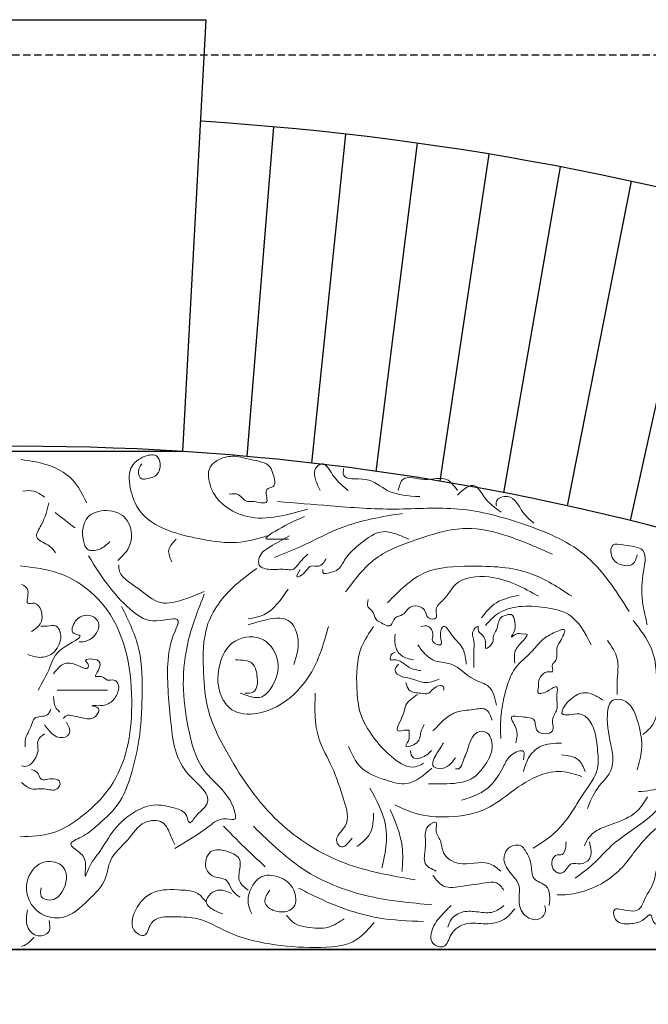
# Model space of a CAD drawing. Extents: x 0 to 286551, y -50 to 581131.
# Tile 28 of 207: x 101284 to 101825, y 559490 to 560338. Entities that reach past the tile are written whole.
import ezdxf

# ---------------------------------------------------------------- set-up
doc = ezdxf.new("R2010")
doc.units = 0
doc.header["$MEASUREMENT"] = 0
doc.linetypes.add('HIDDEN', pattern=[9.525, 6.35, -3.175])
for name, color, linetype in [('0.13', 5, 'CONTINUOUS'), ('0.18', 1, 'CONTINUOUS'), ('0.25', 2, 'CONTINUOUS')]:
    doc.layers.add(name, color=color, linetype=linetype)
doc.layers.add('0.15 GRIJS', color=252, linetype='CONTINUOUS', lineweight=15)
doc.layers.add('HULPLIJNEN', color=252, linetype='CONTINUOUS', plot=False)

msp = doc.modelspace()

# ---------------------------------------------------------------- linework, layer by layer
at = {"layer": '0.13'}
for points in [[(101479.83, 559962.1), (101502.71, 560246.19)], [(101535.45, 559956.4), (101564.83, 560239.9)], [(101590.89, 559949.29), (101626.76, 560232.05)], [(101646.12, 559940.77), (101688.46, 560222.65)], [(101701.09, 559930.86), (101749.88, 560211.7)], [(101755.77, 559919.55), (101810.99, 560199.21)], [(101810.13, 559906.86), (101871.74, 560185.2)]]:
    msp.add_lwpolyline(points, dxfattribs=at)
msp.add_arc((101283.91, 557775.68), 2480.18, 56.22258, 86.38162, dxfattribs=at)
at = {"layer": '0.15 GRIJS'}
for points, knots in [([(101496.81, 559893.58), (101488.2, 559891.11), (101469.92, 559885.86), (101441.86, 559890.4), (101413.95, 559896.41), (101388.55, 559908.94), (101379.09, 559931.29), (101376.5, 559952.22), (101389.08, 559962.59), (101402.51, 559964.66), (101405.86, 559954.83), (101403.26, 559945.03), (101395.07, 559943.1), (101387.59, 559941.96), (101385.17, 559949.86), (101387.78, 559953.8), (101389.09, 559955.78)], [0, 0, 0, 0, 26.593321, 56.441795, 83.244926, 113.662667, 135.256809, 154.751872, 170.564581, 180.780186, 187.850361, 197.542867, 207.544742, 211.259566, 218.329939, 225.400311, 225.400311, 225.400311, 225.400311]), ([(101341.63, 559922.13), (101338.11, 559929.37), (101330.5, 559944.99), (101307.67, 559956.22), (101291.95, 559958.45), (101285.23, 559959.4)], [0, 0, 0, 0, 23.601061, 50.986896, 71.420538, 71.420538, 71.420538, 71.420538]), ([(101532.1, 559916.79), (101523.54, 559914.28), (101506.68, 559909.33), (101481.15, 559908.01), (101462.07, 559917.11), (101451.24, 559928.35), (101446.96, 559939.72), (101445.34, 559951.68), (101455.02, 559960.12), (101468.13, 559963.71), (101482.8, 559958.89), (101499.12, 559956.93), (101502.61, 559945.89), (101505.65, 559935.43), (101493.21, 559934.62), (101501.22, 559918.27), (101486.68, 559924.09), (101477.49, 559922.35), (101473.59, 559930.64), (101467.38, 559929.7), (101465.23, 559929.76), (101464.31, 559929.78)], [0, 0, 0, 0, 26.803132, 52.806579, 74.405955, 88.209222, 98.208055, 111.204764, 120.396541, 133.917957, 149.949541, 167.884895, 174.955268, 185.166844, 191.396352, 201.607929, 214.609492, 218.324316, 229.659133, 233.373957, 236.159915, 236.159915, 236.159915, 236.159915]), ([(101566.96, 559932.9), (101562.3, 559936.54), (101554.39, 559942.73), (101546.66, 559958.99), (101536.69, 559951.3), (101538.44, 559941.69), (101541.28, 559935.91), (101542.77, 559932.9)], [0, 0, 0, 0, 19.000028, 32.300267, 39.018204, 48.421019, 58.651448, 58.651448, 58.651448, 58.651448]), ([(101628.77, 559927.53), (101618.71, 559928.09), (101601.29, 559929.07), (101585.28, 559945.75), (101561.71, 559940.67), (101562.71, 559949.73), (101562.92, 559951.71)], [0, 0, 0, 0, 28.726335, 49.75799, 68.997553, 74.370591, 74.370591, 74.370591, 74.370591]), ([(101661.02, 559932.9), (101658.12, 559936.82), (101651.13, 559946.29), (101633.42, 559939.5), (101613.64, 559947.4), (101610.92, 559936.68), (101609.96, 559932.9)], [0, 0, 0, 0, 13.300087, 32.112893, 50.925698, 61.156127, 61.156127, 61.156127, 61.156127]), ([(101698.65, 559914.1), (101693.43, 559917.83), (101684.97, 559923.87), (101675.63, 559942.01), (101666.36, 559933.67), (101661.02, 559928.87)], [0, 0, 0, 0, 19.973276, 32.359353, 49.195331, 49.195331, 49.195331, 49.195331]), ([(101305.21, 559926.96), (101302.25, 559929.19), (101296.72, 559933.37), (101289.88, 559932.6), (101286.7, 559932.25)], [0, 0, 0, 0, 10.657479, 19.911627, 19.911627, 19.911627, 19.911627]), ([(101309.13, 559922.13), (101307.64, 559916), (101305.33, 559906.47), (101294.81, 559891.1), (101308.7, 559886.92), (101312.96, 559881.54), (101314.87, 559879.14)], [0, 0, 0, 0, 20.247165, 31.431448, 43.097662, 52.558299, 52.558299, 52.558299, 52.558299]), ([(101808.86, 559828.6), (101797.33, 559846.71), (101775.13, 559881.6), (101718.25, 559904.91), (101663.29, 559919.97), (101606.89, 559915.33), (101554.97, 559919.24), (101521.27, 559922.03), (101506.1, 559923.29)], [0, 0, 0, 0, 62.787127, 120.928021, 178.145364, 232.938536, 288.729804, 334.387179, 334.387179, 334.387179, 334.387179]), ([(101726.87, 559904.7), (101723.54, 559907.52), (101715.46, 559914.37), (101709.27, 559930.66), (101693.73, 559925.93), (101694.42, 559920.9), (101694.62, 559919.47)], [0, 0, 0, 0, 13.300239, 32.300419, 42.533822, 46.5636, 46.5636, 46.5636, 46.5636]), ([(101368.39, 559872.45), (101372.64, 559876.46), (101382.69, 559885.97), (101379.2, 559910.32), (101359.15, 559917.44), (101338.83, 559911.55), (101336.94, 559893.85), (101341.54, 559880.01), (101353.73, 559881.32), (101358.87, 559886.08), (101361.7, 559888.69)], [0, 0, 0, 0, 17.01435, 40.26235, 57.83459, 75.065813, 95.491744, 104.038467, 113.597125, 125.263463, 125.263463, 125.263463, 125.263463]), ([(101613.83, 559913.07), (101596.11, 559910.16), (101565.15, 559905.08), (101530.62, 559885.86), (101510.79, 559877.98), (101503.32, 559875.01)], [0, 0, 0, 0, 53.388746, 93.276699, 117.421302, 117.421302, 117.421302, 117.421302]), ([(101529.32, 559910.29), (101524.28, 559908.22), (101515.4, 559904.55), (101491.15, 559890.39), (101504.62, 559891.05), (101510.44, 559890.91), (101515.39, 559890.79)], [0, 0, 0, 0, 21.599377, 38.132061, 40.918339, 56.70618, 56.70618, 56.70618, 56.70618]), ([(101545.11, 559864.8), (101544.95, 559863.73), (101544.44, 559860.17), (101552.53, 559862.17), (101559.71, 559864.54), (101565.24, 559877.09), (101578.14, 559887.59), (101593.96, 559899.94), (101609.25, 559895), (101616.35, 559892.06), (101619.4, 559890.79)], [0, 0, 0, 0, 2.785132, 9.285914, 16.358193, 27.691482, 46.075037, 68.089356, 81.385838, 91.387792, 91.387792, 91.387792, 91.387792]), ([(101742.92, 559877.8), (101730.15, 559883.48), (101706.49, 559894), (101666.14, 559903.63), (101627.75, 559891.34), (101588.57, 559877.42), (101572.52, 559855.91), (101564.61, 559845.31)], [0, 0, 0, 0, 42.076722, 77.960541, 120.770528, 160.65839, 199.444622, 199.444622, 199.444622, 199.444622]), ([(101418.8, 559890.79), (101415.82, 559887.84), (101410.05, 559882.13), (101413.45, 559874.83), (101415.09, 559871.3)], [0, 0, 0, 0, 11.333106, 21.917899, 21.917899, 21.917899, 21.917899]), ([(101516.32, 559893.58), (101510.77, 559890.65), (101501.4, 559885.71), (101489.93, 559878.08), (101489.07, 559866.3), (101501.39, 559864.01), (101510.08, 559865.51), (101520.54, 559863.53), (101525.37, 559871.84), (101529.86, 559875.81), (101532.1, 559877.8)], [0, 0, 0, 0, 19.121212, 32.252419, 38.750773, 48.752647, 61.754211, 68.255313, 77.44709, 86.638868, 86.638868, 86.638868, 86.638868]), ([(101824.55, 559817.14), (101823.15, 559822.92), (101819.69, 559837.18), (101819.25, 559856.89), (101826.28, 559884.4), (101807.26, 559884.74), (101792.17, 559888.43), (101793.06, 559872.7), (101801.96, 559868.27), (101812.65, 559867), (101814.8, 559873.7), (101815.96, 559877.28)], [0, 0, 0, 0, 17.572192, 43.344645, 64.208215, 82.084146, 90.678151, 102.950686, 111.802965, 120.397289, 130.292655, 130.292655, 130.292655, 130.292655]), ([(101343.14, 559876.42), (101349.01, 559867.05), (101359.9, 559849.67), (101379.46, 559828.92), (101397.8, 559816.76), (101424.34, 559825.89), (101413.68, 559803.68), (101409.65, 559777.14), (101414.16, 559732.54), (101418.46, 559691.95), (101451.37, 559669.64), (101441.58, 559657.58), (101436.64, 559654.16), (101429.62, 559642.73), (101427.86, 559656.16), (101415.19, 559659.75), (101399.93, 559663.62), (101380.8, 559655.72), (101364.73, 559642.08), (101353.97, 559621.65), (101344.89, 559612.37), (101339.04, 559595.42), (101342.17, 559614.54), (101336.13, 559620.77), (101323.86, 559628.79), (101340.12, 559634.82), (101351.42, 559644.96), (101371.23, 559661.6), (101380.65, 559689.11), (101388.13, 559720.43), (101389.56, 559755.89), (101389.78, 559796.2), (101377.59, 559820.76), (101371.55, 559832.94)], [0, 0, 0, 0, 33.234119, 61.643898, 83.57379, 102.044852, 111.310641, 140.381905, 192.162702, 238.489168, 268.199553, 272.637599, 281.424836, 290.212225, 296.971468, 308.545883, 327.379456, 343.384126, 367.936112, 390.337827, 408.309843, 415.069085, 426.606227, 438.178891, 446.96628, 457.802212, 473.074709, 499.436724, 530.436754, 558.641651, 596.01069, 636.92157, 677.135313, 677.135313, 677.135313, 677.135313]), ([(101525.6, 559864.8), (101523.78, 559861.81), (101520.35, 559856.18), (101530.61, 559861.49), (101533.02, 559869.23), (101543.03, 559866.02), (101546.1, 559871.1), (101547.89, 559874.08)], [0, 0, 0, 0, 7.070499, 13.29991, 22.491914, 28.992696, 38.184473, 38.184473, 38.184473, 38.184473]), ([(101284.41, 559867.85), (101295.8, 559866.52), (101322.71, 559863.36), (101370.62, 559828.38), (101385.22, 559756.56), (101374.7, 559686.45), (101340.06, 559652.22), (101311.81, 559635.24), (101293.86, 559634.69), (101284.41, 559634.4)], [0, 0, 0, 0, 34.139631, 80.63917, 166.429729, 239.204095, 283.020575, 308.07343, 335.925337, 335.925337, 335.925337, 335.925337]), ([(101442.95, 559845.7), (101437.38, 559843.37), (101425.68, 559838.5), (101403.43, 559832.64), (101386.94, 559849.27), (101368.96, 559858.67), (101369.31, 559867.66), (101369.35, 559868.63)], [0, 0, 0, 0, 18.459594, 38.736223, 62.341576, 86.002574, 88.869057, 88.869057, 88.869057, 88.869057]), ([(101624.63, 559597.29), (101604.11, 559600.81), (101561.23, 559608.17), (101502.18, 559645.14), (101466.92, 559696.81), (101443.71, 559742.49), (101441.95, 559780.9), (101441.68, 559819.02), (101464.04, 559848.18), (101482.03, 559861.16), (101488.32, 559865.7)], [0, 0, 0, 0, 62.145054, 129.818113, 201.541347, 248.357077, 280.264084, 316.252154, 359.734462, 383.101584, 383.101584, 383.101584, 383.101584]), ([(101759.64, 559841.59), (101748.2, 559849.1), (101721.89, 559866.36), (101677.02, 559868.2), (101630.52, 559866.51), (101610.9, 559846.37), (101600.83, 559836.02)], [0, 0, 0, 0, 40.317209, 92.728521, 132.129552, 173.748916, 173.748916, 173.748916, 173.748916]), ([(101730.85, 559841.59), (101724.41, 559845.23), (101710.94, 559852.84), (101687.34, 559860.35), (101659.62, 559857.54), (101651.65, 559839.43), (101640.54, 559832.15), (101644.97, 559821.58), (101634.54, 559821.78), (101634.12, 559828.71), (101628.91, 559833.7), (101619.11, 559834.11), (101615.47, 559824.68), (101605.97, 559824.67), (101604.68, 559813.08), (101595.6, 559818.66), (101589.4, 559822.04), (101589.21, 559828.77), (101582.68, 559832.07), (101583.6, 559836.41), (101584.11, 559838.81)], [0, 0, 0, 0, 22.014419, 46.123869, 75.63788, 92.168852, 103.501958, 110.000312, 116.501094, 122.729158, 127.98158, 137.26832, 146.460324, 153.532518, 161.017738, 170.713062, 175.356, 182.426499, 187.67892, 194.177275, 194.177275, 194.177275, 194.177275]), ([(101285.53, 559852.09), (101288.01, 559850.66), (101293.99, 559847.22), (101287.27, 559833.47), (101298.08, 559836.93), (101303.49, 559829.18), (101303.66, 559818.09), (101297.36, 559813.47), (101294.19, 559811.14)], [0, 0, 0, 0, 7.796998, 18.821651, 24.336052, 32.13305, 43.157487, 54.296165, 54.296165, 54.296165, 54.296165]), ([(101515.16, 559847.83), (101509.16, 559838.85), (101500.41, 559825.75), (101485.49, 559822.94), (101480.78, 559822.05)], [0, 0, 0, 0, 30.39151, 44.389503, 44.389503, 44.389503, 44.389503]), ([(101442.94, 559843.4), (101437.69, 559830.13), (101427.84, 559805.23), (101423.31, 559765.6), (101428.39, 559728.13), (101439.4, 559686.02), (101467.3, 559671.24), (101470.52, 559647.72), (101457.51, 559652.23), (101442.48, 559638.88), (101427.62, 559630.29), (101417.42, 559624.39)], [0, 0, 0, 0, 42.700068, 80.153013, 117.605744, 157.301771, 203.035876, 207.28856, 214.733545, 230.932323, 266.33097, 266.33097, 266.33097, 266.33097]), ([(101714.13, 559842.52), (101707.19, 559841.06), (101694.05, 559838.3), (101685.61, 559827.92), (101681.62, 559823.03)], [0, 0, 0, 0, 20.556813, 38.940368, 38.940368, 38.940368, 38.940368]), ([(101776.35, 559799.82), (101771.02, 559810.06), (101761.72, 559827.9), (101733.99, 559832.76), (101712.83, 559833.83), (101695.05, 559827.84), (101688.23, 559819.89), (101685.34, 559816.53)], [0, 0, 0, 0, 32.496161, 56.605611, 78.894554, 96.829609, 109.960816, 109.960816, 109.960816, 109.960816]), ([(101299.71, 559760.74), (101303.52, 559767.38), (101310.75, 559779.96), (101314.91, 559796.77), (101342.87, 559807.63), (101328.09, 559809.23), (101329.83, 559818.62), (101335.91, 559825.4), (101346.27, 559825.79), (101354.9, 559817.6), (101348.44, 559805.53), (101340.11, 559802.3), (101336.21, 559802.44), (101335.16, 559802.48)], [0, 0, 0, 0, 22.190997, 42.068185, 60.029534, 66.028667, 71.540886, 83.249705, 91.914965, 99.711962, 114.190294, 122.674294, 125.825472, 125.825472, 125.825472, 125.825472]), ([(101520.07, 559782.78), (101522.23, 559789.5), (101526.36, 559802.3), (101517.12, 559825.69), (101495.97, 559821.51), (101485.13, 559818.39), (101480.78, 559817.14)], [0, 0, 0, 0, 21.18624, 40.397654, 61.269494, 75.267544, 75.267544, 75.267544, 75.267544]), ([(101710.41, 559784.04), (101710.1, 559787.37), (101709.39, 559794.76), (101714.85, 559800.09), (101723.21, 559809.83), (101716.17, 559808.64), (101712.22, 559810.96), (101705.38, 559803.57), (101711.76, 559813.6), (101710.33, 559818.8), (101709.43, 559826.38), (101703.27, 559825.69), (101696.01, 559823.39), (101696.24, 559813.59), (101691.25, 559807.72), (101692.76, 559801.61), (101684.54, 559793.76), (101685.91, 559802.87), (101683.54, 559808.21), (101678.14, 559811.64), (101679.69, 559817.39), (101672, 559810.89), (101676.32, 559803.37), (101674.92, 559794.53), (101675.16, 559786.83), (101675.14, 559782.49), (101675.12, 559780.32)], [0, 0, 0, 0, 9.283487, 20.616592, 28.101813, 30.887771, 37.388872, 42.031555, 49.101928, 55.600282, 62.670655, 65.456933, 72.529126, 83.395617, 90.46599, 93.250906, 102.44291, 105.228042, 115.226875, 119.869219, 122.654351, 127.29729, 136.580561, 146.792137, 153.290491, 159.788846, 159.788846, 159.788846, 159.788846]), ([(101812.27, 559820.83), (101818.5, 559812.93), (101833.15, 559794.35), (101832.55, 559762.29), (101834.27, 559733.72), (101824.1, 559725.32), (101820.87, 559722.64)], [0, 0, 0, 0, 29.278419, 68.856851, 94.891374, 107.042879, 107.042879, 107.042879, 107.042879]), ([(101302.07, 559815.87), (101303.87, 559815.77), (101308.22, 559815.53), (101315.54, 559817.69), (101320.63, 559808.23), (101318.22, 559798.29), (101310.3, 559790.03), (101300.27, 559788.1), (101293.88, 559790.42), (101291.04, 559791.46)], [0, 0, 0, 0, 5.514401, 13.392026, 19.071273, 33.441174, 41.238325, 52.517308, 61.499137, 61.499137, 61.499137, 61.499137]), ([(101549.82, 559815.5), (101546.08, 559802.04), (101539.39, 559777.99), (101516.4, 559751.19), (101491.29, 559739.04), (101466.23, 559740.2), (101453.44, 559760.35), (101454.55, 559782.24), (101465.21, 559804.83), (101492.65, 559810.25), (101509, 559788.38), (101505.19, 559768.14), (101492.47, 559750.93), (101480.55, 559755.57), (101473.97, 559758.13)], [0, 0, 0, 0, 41.489823, 74.166299, 102.156955, 123.897372, 141.525406, 167.137317, 187.345111, 212.281033, 234.846281, 256.578584, 271.811343, 290.513197, 290.513197, 290.513197, 290.513197]), ([(101588.76, 559815.5), (101584.89, 559809.86), (101574.11, 559794.16), (101573.78, 559766.9), (101576.08, 559738.06), (101589.85, 559717.52), (101604.84, 559701.62), (101621.08, 559691.8), (101629.44, 559696.39), (101631.81, 559697.68)], [0, 0, 0, 0, 20.207794, 56.297852, 78.030368, 106.497983, 126.785534, 146.578013, 154.382956, 154.382956, 154.382956, 154.382956]), ([(101668.62, 559783.11), (101668.1, 559787.79), (101666.91, 559798.3), (101657.43, 559805.09), (101649.6, 559818.87), (101644.49, 559808.64), (101650.28, 559797.23), (101637.53, 559801.9), (101641.14, 559809.42), (101636.93, 559816.99), (101631.94, 559816.04), (101629.62, 559815.6)], [0, 0, 0, 0, 13.291952, 29.823122, 39.014899, 45.242821, 55.454397, 62.526885, 69.025239, 76.510301, 83.011402, 83.011402, 83.011402, 83.011402]), ([(101711.34, 559715.34), (101712.3, 559719.43), (101713.99, 559726.68), (101703.75, 559739.98), (101717.91, 559736.98), (101729.36, 559737.48), (101726.75, 559722.03), (101746.71, 559722.53), (101740.84, 559735.65), (101749.04, 559744.96), (101745.37, 559753.62), (101748.42, 559766.29), (101739.38, 559760.19), (101735.58, 559758.23), (101729.13, 559757.38), (101731.31, 559763.34), (101730.02, 559770.07), (101735.74, 559777.89), (101745.12, 559775.64), (101741.33, 559782.13), (101745.25, 559785.02), (101747.37, 559789.62), (101745.86, 559796.58), (101749.72, 559802.99), (101757.02, 559816.25), (101741.77, 559809.2), (101733, 559804.08), (101723.78, 559791.51), (101711, 559782.29), (101704.62, 559767.68), (101700.37, 559752.43), (101697.89, 559736.15), (101698.2, 559724.32), (101698.34, 559719.05)], [0, 0, 0, 0, 12.996493, 22.995526, 32.282266, 42.87073, 52.563122, 65.564685, 74.847956, 84.847108, 97.843817, 104.341955, 111.414149, 118.486343, 121.272621, 126.842454, 130.555892, 143.687098, 146.473056, 152.971411, 154.284629, 160.512551, 167.010905, 174.081404, 184.947691, 194.643321, 206.750641, 220.553749, 238.93753, 253.469377, 266.986565, 286.679686, 302.461312, 302.461312, 302.461312, 302.461312]), ([(101607.33, 559809.1), (101607.02, 559806), (101606.34, 559799.27), (101612.08, 559789.14), (101619.43, 559787.59), (101623.12, 559786.82)], [0, 0, 0, 0, 9.283271, 20.110687, 30.980214, 30.980214, 30.980214, 30.980214]), ([(101790.17, 559803.64), (101793.83, 559798.53), (101800.94, 559788.55), (101798.37, 559771.63), (101798.64, 559761.48), (101798.77, 559757.01)], [0, 0, 0, 0, 18.122017, 35.303868, 48.803787, 48.803787, 48.803787, 48.803787]), ([(101607.33, 559793.32), (101605.86, 559792.72), (101603.21, 559791.63), (101602.69, 559785.98), (101611.28, 559788.33), (101617.57, 559779.29), (101626.05, 559778.06), (101629.62, 559777.54)], [0, 0, 0, 0, 4.642938, 8.356161, 11.142438, 25.677543, 36.266007, 36.266007, 36.266007, 36.266007]), ([(101694.63, 559747.83), (101693.33, 559753.95), (101690.93, 559765.27), (101671.14, 559769.67), (101659.28, 559785.24), (101639.56, 559784.37), (101631.37, 559793.67), (101627.75, 559798.58), (101626.83, 559799.82)], [0, 0, 0, 0, 17.068095, 31.603485, 55.039961, 71.25864, 85.06218, 89.704505, 89.704505, 89.704505, 89.704505]), ([(101313.1, 559774.92), (101315.52, 559778.05), (101320.34, 559784.28), (101331.29, 559784.61), (101342.98, 559776.66), (101343.45, 559783.52), (101336.68, 559788.04), (101354.78, 559788.46), (101352.93, 559778.95), (101347.02, 559771.15), (101355.46, 559773.84), (101358.82, 559767.97), (101364.78, 559770.44), (101370.04, 559766.08), (101368.84, 559757.65), (101362.55, 559749.04), (101355.63, 559746.98), (101342.59, 559747.69), (101352.72, 559746.38), (101351.56, 559740), (101347.18, 559735.54), (101338.55, 559736.47), (101331.95, 559738.3), (101324.4, 559739.75), (101322.49, 559737.27), (101321.77, 559736.33)], [0, 0, 0, 0, 11.138526, 22.167328, 33.446624, 35.809034, 39.747007, 50.775809, 58.650438, 64.647886, 69.374652, 75.725236, 81.239637, 85.17777, 93.840013, 103.453462, 114.923238, 120.43764, 126.436773, 129.586797, 137.383795, 142.898196, 154.17718, 159.691581, 163.033109, 163.033109, 163.033109, 163.033109]), ([(101469.88, 559786.81), (101475.44, 559786.73), (101485.18, 559786.59), (101489.21, 559772.73), (101488.85, 559758.06), (101480.75, 559758.11), (101478.07, 559758.13)], [0, 0, 0, 0, 14.673843, 25.708318, 40.376701, 47.623517, 47.623517, 47.623517, 47.623517]), ([(101610.12, 559783.11), (101608.58, 559781.25), (101605.9, 559778.01), (101611.34, 559771.88), (101620.82, 559771.68), (101632.22, 559765.39), (101641.04, 559768.55), (101645.41, 559770.11)], [0, 0, 0, 0, 6.227922, 10.870074, 20.565766, 34.087489, 47.38397, 47.38397, 47.38397, 47.38397]), ([(101359.58, 559760.74), (101354.33, 559760.74), (101343.56, 559760.74), (101329.12, 559760.74), (101319.93, 559760.74), (101316.25, 559760.74)], [0, 0, 0, 0, 15.755569, 32.298773, 43.327576, 43.327576, 43.327576, 43.327576]), ([(101616.62, 559767.33), (101617.27, 559764.83), (101618.9, 559758.6), (101628.18, 559758.48), (101637.5, 559756.72), (101640.44, 559764.31), (101649.83, 559765.38), (101649.28, 559761.88), (101649.12, 559760.83)], [0, 0, 0, 0, 7.070373, 17.65878, 24.159881, 32.720442, 39.221224, 42.006141, 42.006141, 42.006141, 42.006141]), ([(101786.49, 559752.1), (101783.69, 559753.92), (101777.08, 559758.23), (101762.33, 559760.48), (101744.74, 559738.01), (101760.3, 559739.9), (101769.54, 559741.23), (101779.9, 559728.56), (101781.36, 559711.99), (101783.7, 559689.9), (101768.52, 559671.4), (101757.82, 559651.62), (101743.34, 559635.41), (101732.27, 559628.28), (101726.33, 559624.46)], [0, 0, 0, 0, 9.897559, 23.402698, 44.520131, 51.886513, 60.480837, 72.632721, 94.066447, 111.248082, 136.521349, 161.374463, 179.622504, 200.74249, 200.74249, 200.74249, 200.74249]), ([(101313.1, 559755.23), (101313.3, 559751.49), (101313.57, 559746.16), (101317.46, 559742.84), (101318.61, 559741.85)], [0, 0, 0, 0, 10.506274, 14.961897, 14.961897, 14.961897, 14.961897]), ([(101538.54, 559758.13), (101538.11, 559744.8), (101537.38, 559722.23), (101554.61, 559693.72), (101561.93, 559669.32), (101570.06, 559644.7), (101553.66, 559633.59), (101561.87, 559622.41), (101566.81, 559628.69), (101570.31, 559633.14)], [0, 0, 0, 0, 39.051162, 66.099853, 96.560981, 119.122552, 134.250071, 139.372966, 151.881537, 151.881537, 151.881537, 151.881537]), ([(101626.83, 559757.11), (101622.61, 559754.28), (101615.44, 559749.46), (101615.25, 559738.27), (101603.54, 559721.4), (101620.78, 559728.64), (101619.14, 559721.99), (101620.03, 559717.83), (101612.68, 559709.66), (101629.09, 559714.64), (101628.66, 559723.88), (101631.31, 559729), (101632.4, 559731.12)], [0, 0, 0, 0, 13.803685, 23.496077, 37.013264, 46.300324, 50.013546, 52.798678, 59.869051, 69.564437, 79.563388, 86.633887, 86.633887, 86.633887, 86.633887]), ([(101815.96, 559691.96), (101817.54, 559697.69), (101821.48, 559711.92), (101817.47, 559732.91), (101809.33, 559752.59), (101792.13, 559753.69), (101788.27, 559732.57), (101793.61, 559715.36), (101796.51, 559690.79), (101780.39, 559677.29), (101775.37, 559664.78), (101772.98, 559658.83)], [0, 0, 0, 0, 17.572192, 43.606715, 64.724148, 73.318153, 86.536865, 116.22086, 133.402496, 154.520105, 173.731183, 173.731183, 173.731183, 173.731183]), ([(101310.74, 559744.21), (101309.9, 559742.36), (101307.38, 559736.77), (101296.06, 559739.37), (101293.89, 559727.47), (101288.11, 559720.6), (101288.56, 559713.8), (101288.68, 559711.92)], [0, 0, 0, 0, 5.679247, 17.149024, 23.146472, 37.624603, 43.137038, 43.137038, 43.137038, 43.137038]), ([(101690.91, 559734.83), (101689.53, 559738.75), (101686.83, 559746.37), (101672.66, 559743.35), (101660.3, 559743.1), (101649.51, 559735.74), (101643.88, 559729.56), (101640.77, 559726.48), (101639.83, 559725.55)], [0, 0, 0, 0, 10.827416, 21.043022, 37.074643, 49.181964, 58.373741, 62.313171, 62.313171, 62.313171, 62.313171]), ([(101324.13, 559733.18), (101325.03, 559731.7), (101326.87, 559728.66), (101327.63, 559721.24), (101319.03, 559718.7), (101311.2, 559722.83), (101307.6, 559727.64), (101305.22, 559730.82)], [0, 0, 0, 0, 5.282874, 10.795092, 19.279173, 25.278306, 36.986911, 36.986911, 36.986911, 36.986911]), ([(101636.12, 559680.06), (101641.31, 559679.98), (101654.35, 559679.76), (101673.75, 559681.66), (101685.36, 559696.68), (101693.05, 559709.48), (101688.84, 559725.52), (101679.1, 559725.45), (101671.6, 559719.27), (101670.37, 559708.54), (101665.56, 559700.01), (101664, 559692.5), (101660.33, 559692.94), (101659.34, 559693.06)], [0, 0, 0, 0, 15.787841, 39.663771, 53.467037, 70.535132, 84.676004, 91.176786, 95.819595, 112.887889, 119.958262, 127.443482, 130.22976, 130.22976, 130.22976, 130.22976]), ([(101305.22, 559722.95), (101302.86, 559721.32), (101297.88, 559717.87), (101300.92, 559708.47), (101296.93, 559701.16), (101292.15, 559694.46), (101287.47, 559695.11), (101285.53, 559695.38)], [0, 0, 0, 0, 7.796998, 16.45924, 24.940968, 32.737966, 38.252367, 38.252367, 38.252367, 38.252367]), ([(101567.24, 559712.03), (101570.09, 559705.63), (101576.36, 559691.56), (101596.98, 559683.69), (101620.28, 559676.91), (101632.15, 559687.5), (101638.98, 559693.59)], [0, 0, 0, 0, 20.207794, 44.501971, 63.203825, 88.513566, 88.513566, 88.513566, 88.513566]), ([(101638.9, 559708.84), (101636.22, 559706.23), (101631.99, 559702.13), (101621.84, 559700.99), (101620.85, 559706.15), (101620.33, 559708.84)], [0, 0, 0, 0, 11.334817, 17.835599, 24.905972, 24.905972, 24.905972, 24.905972]), ([(101659.34, 559702.34), (101655.83, 559697.78), (101650.77, 559691.21), (101639.32, 559694.08), (101639.88, 559700.25), (101643.35, 559706.62), (101646.89, 559711.96), (101649.12, 559715.34)], [0, 0, 0, 0, 15.975725, 23.048297, 25.833214, 32.903713, 45.009119, 45.009119, 45.009119, 45.009119]), ([(101717.89, 559700.76), (101718.44, 559703.75), (101719.8, 559711.2), (101705.53, 559705.13), (101700.32, 559693.81), (101693.18, 559681.09), (101680.19, 559670.77), (101670.48, 559667.75), (101664.6, 559665.92)], [0, 0, 0, 0, 7.171387, 17.871133, 28.991863, 47.791285, 59.682409, 77.981795, 77.981795, 77.981795, 77.981795]), ([(101750.69, 559715.1), (101744.21, 559714.97), (101732.7, 559714.74), (101721.34, 559702.92), (101718.97, 559694.38), (101717.89, 559690.51)], [0, 0, 0, 0, 18.701854, 33.192896, 45.184638, 45.184638, 45.184638, 45.184638]), ([(101910.42, 559712.2), (101911.69, 559711.23), (101915.07, 559708.64), (101914.99, 559698.02), (101902.09, 559697.14), (101883.48, 559690.32), (101852.67, 559680.42), (101827.17, 559648.41), (101796.62, 559631.69), (101779.13, 559610.86), (101767.81, 559602.65), (101762.45, 559598.77)], [0, 0, 0, 0, 4.719403, 12.50405, 24.485726, 36.100494, 74.957157, 116.710826, 155.643759, 177.666505, 197.471784, 197.471784, 197.471784, 197.471784]), ([(101918.2, 559704.42), (101925.14, 559703.99), (101938.32, 559703.18), (101948.23, 559690.35), (101964.04, 559669.67), (101948.63, 559669.75), (101942.09, 559686.68), (101909.94, 559684.04), (101877.96, 559677.5), (101847.53, 559653.9), (101819.65, 559632.42), (101801.33, 559602), (101774.6, 559587.74), (101756.25, 559584.19), (101748.36, 559584.29), (101746.87, 559584.31)], [0, 0, 0, 0, 19.205138, 36.508706, 56.95534, 60.292802, 76.828833, 100.429031, 144.143587, 177.773996, 213.246965, 249.562539, 281.436976, 300.642151, 305.092207, 305.092207, 305.092207, 305.092207]), ([(101771.19, 559690.51), (101769.53, 559694.44), (101765.81, 559703.28), (101756.09, 559704.29), (101750.69, 559704.85)], [0, 0, 0, 0, 11.94864, 26.87074, 26.87074, 26.87074, 26.87074]), ([(101844.78, 559707.76), (101846.04, 559706.72), (101850.29, 559703.24), (101848.2, 559689.89), (101838.14, 559674.81), (101824.18, 559673.8), (101816.96, 559673.28)], [0, 0, 0, 0, 4.719177, 15.84007, 34.975774, 55.489316, 55.489316, 55.489316, 55.489316]), ([(101294.19, 559692.23), (101295.98, 559691.71), (101299.9, 559690.56), (101301.68, 559680.85), (101311.31, 559686.07), (101320.43, 559682.07), (101315.55, 559672.37), (101305.02, 559677.23), (101294.06, 559673.85), (101288.3, 559678.82), (101285.53, 559681.21)], [0, 0, 0, 0, 5.283965, 11.633333, 22.662135, 29.012719, 35.010167, 46.038969, 57.067772, 67.337962, 67.337962, 67.337962, 67.337962]), ([(101768.11, 559686.41), (101762.36, 559688.28), (101750.6, 559692.11), (101728.45, 559687.66), (101708.17, 559673.93), (101684.95, 559655.39), (101654.89, 559650.39), (101627.42, 559652.35), (101612.93, 559659.14), (101607.21, 559661.83)], [0, 0, 0, 0, 17.898259, 36.600114, 65.073186, 90.936723, 124.507597, 153.368134, 172.209178, 172.209178, 172.209178, 172.209178]), ([(101585.69, 559676.17), (101591.36, 559665.9), (101600.58, 559649.2), (101599.87, 559624.67), (101597.1, 559612.61), (101595.93, 559607.53)], [0, 0, 0, 0, 34.44003, 55.953974, 71.625678, 71.625678, 71.625678, 71.625678]), ([(101824.75, 559668.83), (101822.41, 559664.89), (101816.27, 559654.57), (101800.84, 559647.1), (101785.56, 559642.66), (101774.79, 559636.21), (101771.53, 559629.32), (101770.24, 559626.57)], [0, 0, 0, 0, 13.576616, 35.517013, 48.538315, 62.116717, 71.08353, 71.08353, 71.08353, 71.08353]), ([(101613.36, 559604.46), (101613.79, 559611.7), (101614.89, 559630.16), (101607.56, 559647.31), (101603.11, 559657.73)], [0, 0, 0, 0, 21.513944, 54.885139, 54.885139, 54.885139, 54.885139]), ([(101417.42, 559627.58), (101416.36, 559630.01), (101413.48, 559636.59), (101408.52, 559649.63), (101387.81, 559648.25), (101377.72, 559630.21), (101360.79, 559617.45), (101358.91, 559595.06), (101342.44, 559579.25), (101324.56, 559562), (101301.03, 559566.03), (101289.44, 559581.14), (101289.2, 559600.23), (101302.74, 559616.12), (101326.69, 559609.97), (101323.89, 559588.23), (101312.41, 559577.84), (101300.77, 559581.87), (101301.97, 559587.62), (101302.55, 559590.37)], [0, 0, 0, 0, 8.097177, 21.960727, 36.850697, 57.904198, 81.321488, 96.801695, 121.048806, 147.888868, 166.248488, 185.180217, 200.064394, 221.117895, 237.503129, 258.439559, 271.420167, 279.519514, 286.96171, 286.96171, 286.96171, 286.96171]), ([(101588.76, 559654.66), (101588.56, 559648.42), (101588.19, 559636.56), (101578.84, 559629.38), (101574.41, 559625.97)], [0, 0, 0, 0, 17.68527, 33.625365, 33.625365, 33.625365, 33.625365]), ([(101495.5, 559608.55), (101490.68, 559612.96), (101478.38, 559624.21), (101466.72, 559636.13), (101459.63, 559643.39)], [0, 0, 0, 0, 19.576796, 50.008085, 50.008085, 50.008085, 50.008085]), ([(101638.98, 559575.77), (101621.12, 559577.4), (101583.86, 559580.79), (101528.45, 559601.38), (101499.8, 559629.23), (101485.25, 559643.39)], [0, 0, 0, 0, 53.773653, 112.197393, 172.550747, 172.550747, 172.550747, 172.550747]), ([(101698.34, 559604.87), (101695.05, 559607.53), (101684.67, 559615.9), (101665.35, 559606.96), (101647.73, 559618.06), (101647.65, 559631.3), (101641.06, 559637.85), (101644.69, 559649.17), (101633.44, 559643.52), (101633.16, 559634.29), (101633.98, 559623.78), (101630.41, 559610.4), (101638.74, 559606.63), (101642.62, 559604.87)], [0, 0, 0, 0, 12.10732, 38.110768, 54.086627, 64.671629, 74.67058, 81.168935, 88.241129, 97.933727, 108.145304, 121.142012, 132.476829, 132.476829, 132.476829, 132.476829]), ([(101480.71, 559588.51), (101477.72, 559590.68), (101471.4, 559595.26), (101473.35, 559605.64), (101474.78, 559616.74), (101462.64, 559622.47), (101446.68, 559625.21), (101441.62, 559607.56), (101451.28, 559598.31), (101462.98, 559599.14), (101465.79, 559588.2), (101470.75, 559584.4), (101473.48, 559582.31)], [0, 0, 0, 0, 10.227571, 21.589927, 28.820654, 41.432623, 55.899539, 70.9399, 81.167471, 91.955637, 100.284223, 110.511946, 110.511946, 110.511946, 110.511946]), ([(101740.13, 559575.16), (101740.69, 559581.72), (101741.63, 559592.97), (101723.97, 559596.64), (101725.57, 559610.95), (101721.15, 559620.16), (101716.42, 559627.49), (101709.85, 559627.16), (101703.29, 559624.73), (101699.13, 559613.07), (101706.91, 559602.58), (101715.46, 559593.19), (101713.57, 559581.19), (101714.85, 559568.48), (101728.18, 559559.95), (101737.57, 559567.72), (101736.76, 559572.92), (101736.42, 559575.16)], [0, 0, 0, 0, 16.940583, 29.048173, 42.340125, 52.339077, 61.530854, 64.317132, 71.389326, 81.388478, 95.920276, 108.025682, 117.308953, 130.600905, 145.136296, 153.696997, 160.195352, 160.195352, 160.195352, 160.195352]), ([(101774.69, 559629.91), (101775.95, 559624.61), (101778, 559616.04), (101767.46, 559609.59), (101757.16, 559613.44), (101753.45, 559600.39), (101739.86, 559605.9), (101743.21, 559620.04), (101753.69, 559617.67), (101754.24, 559624.54), (101754.66, 559629.91)], [0, 0, 0, 0, 14.457355, 23.425839, 31.213676, 42.225086, 50.697156, 63.377302, 66.714764, 78.693282, 78.693282, 78.693282, 78.693282]), ([(101844.03, 559597.42), (101841.37, 559591.91), (101836.15, 559581.1), (101844.89, 559565.62), (101829.14, 559555.78), (101828.48, 559570.69), (101821.28, 559561.64), (101813.27, 559559.67), (101803.39, 559558.54), (101795.63, 559563.09), (101794.66, 559573), (101805.52, 559571.35), (101817.57, 559567.79), (101823.12, 559584.19), (101831.73, 559594.44), (101831.99, 559609.85), (101842.42, 559615.17), (101848.47, 559614.59), (101851.28, 559614.32)], [0, 0, 0, 0, 17.577899, 34.479015, 43.676099, 51.774818, 57.812602, 67.009392, 79.086244, 85.123898, 93.574456, 97.197576, 114.10536, 123.839154, 142.736596, 155.340846, 165.076789, 173.530521, 173.530521, 173.530521, 173.530521]), ([(101499.31, 559588.51), (101496.95, 559584.97), (101492.4, 559578.17), (101504.13, 559567.68), (101523.23, 559570.34), (101521.49, 559591.17), (101508.32, 559600.94), (101492.45, 559602.27), (101483.26, 559591.65), (101479.05, 559579.42), (101482.41, 559571.26), (101483.81, 559567.85)], [0, 0, 0, 0, 11.125911, 21.353482, 39.191685, 53.652924, 71.247349, 85.714264, 95.941988, 110.982349, 121.766909, 121.766909, 121.766909, 121.766909]), ([(101701.13, 559588.16), (101699.2, 559590.87), (101695.32, 559596.32), (101681.33, 559593.91), (101667.51, 559592.41), (101648.94, 559588.74), (101642.62, 559597.36), (101639.83, 559601.15)], [0, 0, 0, 0, 9.191778, 18.478837, 38.179052, 54.895759, 68.027118, 68.027118, 68.027118, 68.027118]), ([(101631.81, 559561.43), (101618.74, 559561.87), (101586.47, 559562.98), (101550.72, 559576.59), (101528.95, 559587.69), (101524.19, 559590.11)], [0, 0, 0, 0, 39.066343, 96.429541, 112.469874, 112.469874, 112.469874, 112.469874]), ([(101589.22, 559560.62), (101584.75, 559555.2), (101572.23, 559540.02), (101536.97, 559538.09), (101499.92, 559540.84), (101465.55, 559549.36), (101440.19, 559565.22), (101417.86, 559565.32), (101396.18, 559566.1), (101393.5, 559546.29), (101378.16, 559554.04), (101382.56, 559573.82), (101398.79, 559589.79), (101419.8, 559588.71), (101436.89, 559587.68), (101442.33, 559580.93), (101444.55, 559578.18)], [0, 0, 0, 0, 20.455295, 57.338302, 96.727415, 134.340833, 162.562938, 182.521314, 203.733308, 215.740529, 223.609836, 242.202919, 264.641995, 287.951693, 302.746784, 312.974508, 312.974508, 312.974508, 312.974508]), ([(101466.25, 559585.41), (101462.8, 559587.05), (101456.84, 559589.89), (101448.24, 559586.1), (101441.85, 559577.19), (101451.28, 559570.77), (101456.67, 559568.73), (101459.01, 559567.85)], [0, 0, 0, 0, 10.788166, 18.657473, 26.986246, 37.213817, 45.083124, 45.083124, 45.083124, 45.083124]), ([(101710.41, 559572.38), (101707.59, 559568.87), (101701.27, 559561.04), (101685.01, 559558.37), (101668.69, 559561.54), (101654.67, 559552.87), (101651.83, 559537.15), (101636.13, 559542.01), (101639.33, 559557.87), (101647.41, 559567.09), (101653.42, 559573), (101655.62, 559575.16)], [0, 0, 0, 0, 13.131207, 29.349837, 46.066224, 62.042209, 74.147434, 83.843063, 96.839772, 112.813623, 122.0054, 122.0054, 122.0054, 122.0054]), ([(101701.13, 559575.16), (101698.16, 559572.88), (101691.62, 559567.85), (101678.71, 559569.68), (101666.12, 559571.05), (101655.56, 559565.08), (101653.57, 559558.88), (101652.84, 559556.59)], [0, 0, 0, 0, 10.82908, 23.830964, 36.832528, 48.940118, 56.01049, 56.01049, 56.01049, 56.01049]), ([(101309.18, 559562.23), (101309.9, 559558.85), (101311.41, 559551.79), (101298.47, 559546.57), (101288.09, 559557.36), (101289.76, 559566.5), (101290.67, 559571.48)], [0, 0, 0, 0, 9.250687, 19.318244, 31.504646, 46.041194, 46.041194, 46.041194, 46.041194]), ([(101563.38, 559563.72), (101559.05, 559560.78), (101549.42, 559554.28), (101533.98, 559555.87), (101520.52, 559558.42), (101515.99, 559564.07), (101513.78, 559566.82)], [0, 0, 0, 0, 15.25585, 33.85617, 44.64403, 54.871602, 54.871602, 54.871602, 54.871602]), ([(101295.96, 559547.69), (101294.25, 559545.61), (101291.34, 559542.08), (101287.12, 559540.44), (101285.38, 559539.76)], [0, 0, 0, 0, 7.898465, 13.410317, 13.410317, 13.410317, 13.410317])]:
    msp.add_open_spline(points, degree=3, knots=knots, dxfattribs=at)
msp.add_open_spline([(101331.65, 559900.53), (101325.92, 559904.94), (101320.2, 559909.34), (101314.47, 559913.75)], degree=3, dxfattribs=at)
at = {"layer": '0.18'}
msp.add_lwpolyline([(101144.6, 559966.44), (101124.48, 560338.49), (101444.32, 560338.49), (101424.07, 559966.38), (101144.6, 559966.44)], dxfattribs=at)
at = {"layer": '0.25'}
msp.add_lwpolyline([(100051.41, 559592.21), (100051.41, 559537.22), (102516.41, 559537.22), (102516.41, 559592.21, 0.307225)], format="xyb", close=True, dxfattribs=at)
msp.add_lwpolyline([(100051.41, 556727.22), (102516.41, 556727.22), (102516.41, 559537.22), (100051.41, 559537.22)], close=True, dxfattribs=at)
at = {"layer": 'HULPLIJNEN', "linetype": 'HIDDEN'}
msp.add_lwpolyline([(80351, 560308.22), (146944.08, 560308.22)], dxfattribs=at)

doc.saveas('drawing.dxf')
